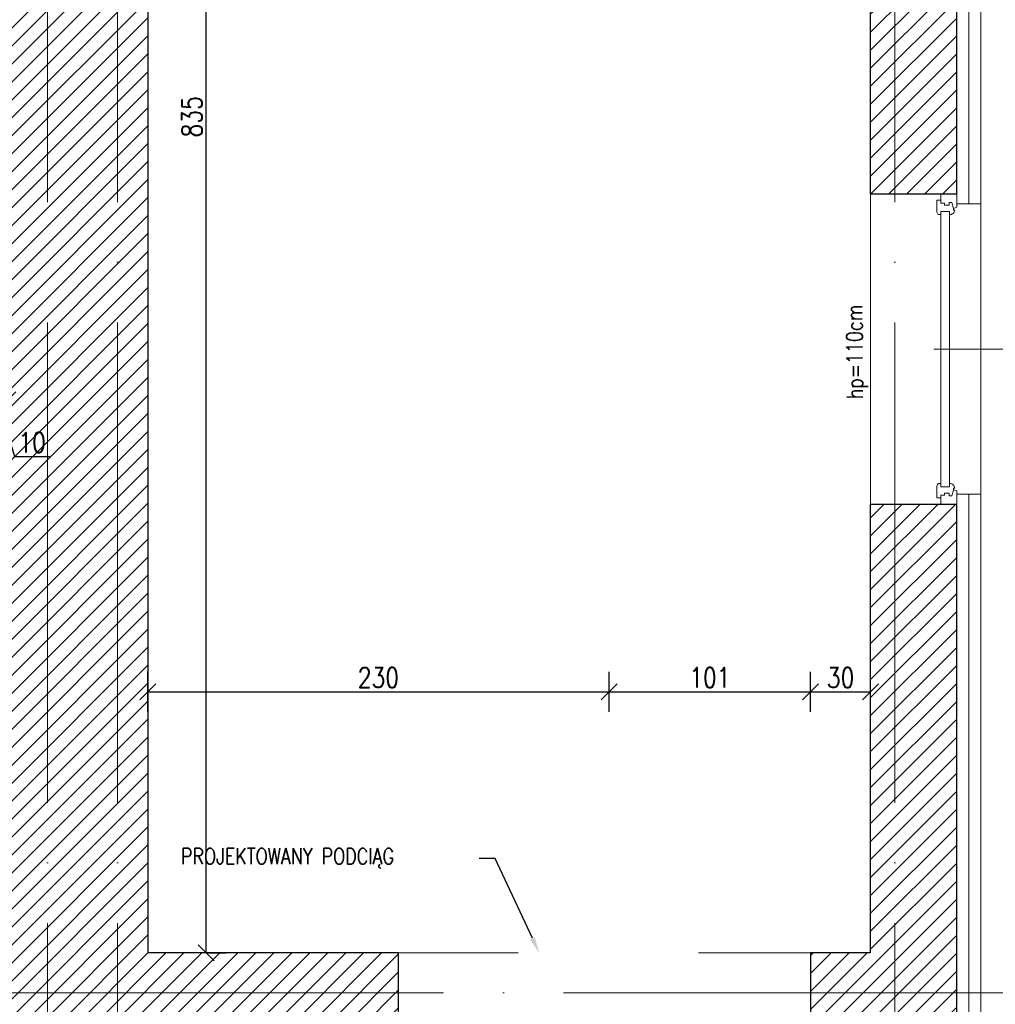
# Model space of a CAD drawing. Header units: millimetres. Extents: x -66901 to 936319, y -323998 to 488548.
# Tile 52 of 84: x 747859 to 752732, y 77035 to 81952. Entities that reach past the tile are written whole.
import ezdxf
from ezdxf import colors
from ezdxf.entities.mleader import LeaderData, LeaderLine
from ezdxf.lldxf.tags import DXFTag
from ezdxf.math import Vec2, Vec3

# ---------------------------------------------------------------- set-up
doc = ezdxf.new("R2010")
doc.units = ezdxf.units.MM
doc.header["$LTSCALE"] = 5
doc.header["$MEASUREMENT"] = 0
doc.linetypes.add('ACAD_ISO03W100', pattern=[30, 12, -18])
doc.linetypes.add('ACAD_ISO04W100', pattern=[30, 24, -3, 0, -3])
for name, color, linetype, lineweight, true_color in [('A_DZIAŁOWA_PROJEKTOWANE', 7, 'Continuous', 18, 0x007cb0), ('A_HATCH', 7, 'Continuous', 5, 0x999999), ('A_IZOLEACJA TERMI_PROJEKTOWANA', 7, 'Continuous', 15, 0x6093ac)]:
    doc.layers.add(name, color=color, linetype=linetype, lineweight=lineweight, true_color=true_color)
for name, color, linetype, lineweight in [('A_KONST_ISTNIEJĄCE', 83, 'Continuous', 25), ('A_OPISY', 44, 'Continuous', 9), ('A_OSIE KONSTRUKCYJNE', 150, 'ACAD_ISO04W100', 5), ('A_STOLARKA OKIENNA', 141, 'Continuous', 15), ('A_WIDOK', 141, 'Continuous', 13), ('A_WIDOK-NAD', 221, 'DASHED', 13), ('A_WYMIAROWANIE', 7, 'Continuous', 9)]:
    doc.layers.add(name, color=color, linetype=linetype, lineweight=lineweight)
doc.layers.add('A_NIEWIDOCZNE  POMOCNICZE', color=252, linetype='ACAD_ISO03W100', lineweight=5, plot=False)
doc.layers.add('K-S$UPY', color=4, linetype='Continuous')
doc.styles.get("Standard").update_dxf_attribs({"font": 'simplex.shx', "width": 0.8})
doc.linetypes.add('BATTING', pattern='A,0.0001,-0.1,[134,ltypeshp.shx,S=0.1,R=0,X=-0.1,Y=0],-0.2,[134,ltypeshp.shx,S=0.1,R=180,X=0.1,Y=0],-0.1', length=0.4001)
tags = doc.linetypes.add('DASHED', pattern=[0.75, 0.5, -0.25]).pattern_tags.tags
tags[6:7] = [DXFTag(74, 4), DXFTag(75, 0), DXFTag(340, '0'), DXFTag(46, 1.0), DXFTag(50, 0.0), DXFTag(44, 0.0), DXFTag(45, 0.0)]
tags[4:5] = [DXFTag(74, 4), DXFTag(75, 0), DXFTag(340, '0'), DXFTag(46, 1.0), DXFTag(50, 0.0), DXFTag(44, 0.0), DXFTag(45, 0.0)]
doc.dimstyles.new('1 do 100', dxfattribs={"dimtxt": 10, "dimasz": 8, "dimexe": 10, "dimexo": 10, "dimgap": 2, "dimtad": 1, "dimdec": 0, "dimtxsty": 'Standard', "dimblk": 'OBLIQUE', "dimcen": 2.5, "dimadec": 0, "dimazin": 0, "dimtfac": 1, "dimtdec": 0, "dimtmove": 0, "dimatfit": 3, "dimldrblk": 'OBLIQUE', "dimfxl": 10, "dimfxlon": 1, "dimarcsym": 0})

# ---------------------------------------------------------------- blocks, each defined once
blk = doc.blocks.new('*U607')
for p, q in [((45, 0), (45, -8)), ((45, 0), (51.68, 0)), ((45, 0), (45, -8)), ((51.68, 0), (52.26, -1.55)), ((193.32, 0), (192.74, -1.55)), ((200, 0), (193.32, 0)), ((200, 0), (200, -8)), ((49.24, -2.4), (52.26, -1.55)), ((49.24, -3.73), (49.24, -2.4)), ((50.61, -3.73), (49.24, -3.73)), ((50.61, -6.06), (50.61, -3.73)), ((52.26, -1.55), (53.11, -1.55)), ((53.11, -1.55), (53.01, -1.01)), ((53.75, -7.98), (53.75, -3.66)), ((53.75, -3.66), (55.38, -3.66)), ((191.25, -3.66), (189.62, -3.66)), ((191.25, -7.98), (191.25, -3.66)), ((191.89, -1.55), (191.99, -1.01)), ((192.74, -1.55), (191.89, -1.55)), ((195.76, -2.4), (192.74, -1.55)), ((194.39, -6.06), (194.39, -3.73)), ((194.39, -3.73), (195.76, -3.73)), ((195.76, -3.73), (195.76, -2.4)), ((45, -8), (48.2, -8)), ((48.2, -8), (48.2, -9.92)), ((48.2, -8), (49.59, -8)), ((49.59, -8), (49.59, -6.06)), ((49.59, -6.06), (50.61, -6.06)), ((55.34, -7.98), (53.75, -7.98)), ((55.34, -9.03), (55.34, -7.98)), ((189.66, -9.03), (189.66, -7.98)), ((189.66, -7.98), (191.25, -7.98)), ((195.41, -6.06), (194.39, -6.06)), ((195.41, -8), (195.41, -6.06)), ((196.8, -8), (195.41, -8)), ((200, -8), (196.8, -8)), ((196.8, -8), (196.8, -9.92)), ((48.2, -9.92), (54.06, -9.92)), ((196.8, -9.92), (190.94, -9.92))]:
    blk.add_line(p, q)
blk.add_lwpolyline([(53.75, -3.66), (191.25, -3.66), (191.25, -7.98), (53.75, -7.98)], close=True)
for centre, radius, start, end in [((52.87, -3.52), 2.51, 356.8105, 86.8105), ((192.13, -3.52), 2.51, 93.1895, 183.1895), ((53.97, -8.42), 1.5, 273.3553, 335.6854), ((191.03, -8.42), 1.5, 204.3146, 266.6447)]:
    blk.add_arc(centre, radius, start, end)
blk = doc.blocks.new('WARTOŚĆ')
at = {"layer": 'A_OPISY'}
blk.add_line((0, 0), (0, 73.97), dxfattribs=at)
blk.add_circle((0, 88.12), 14.15, dxfattribs=at)
blk.add_attdef('OZ', (-9.99, 82.42), '', height=10, dxfattribs=at)
for tag, p in [('S', (-4.03, 32.64)), ('H', (15.09, 32.64))]:
    blk.add_attdef(tag, p, '', height=10, rotation=90, dxfattribs=at)
blk = doc.blocks.new('OSI')
at = {"layer": 'A_OSIE KONSTRUKCYJNE', "ltscale": 2}
for p, q in [((18349.85, 22227.01), (18349.85, 19966.92)), ((18384.92, 22227.01), (18384.92, 19966.92)), ((18773.03, 22227.01), (18773.03, 19966.92)), ((18307.7, 20992.12), (19027.17, 20992.12))]:
    blk.add_line(p, q, dxfattribs=at)
blk = doc.blocks.new('_Oblique')
at = {"color": 0, "linetype": 'ByBlock', "lineweight": -2}
blk.add_line((-0.5, -0.5), (0.5, 0.5), dxfattribs=at)
blk = doc.blocks.new('*D431')
at = {"layer": 'A_WYMIAROWANIE', "color": 0, "lineweight": -2, "ltscale": 2, "transparency": 16777216}
for p, q in [((15860.96, 19138.66), (15880.96, 19138.66)), ((15870.96, 19138.66), (15870.96, 19010.66)), ((15860.96, 19010.66), (15880.96, 19010.66))]:
    blk.add_line(p, q, dxfattribs=at)
at = {"layer": 'Defpoints', "color": 0, "ltscale": 2, "transparency": 16777216}
for p in [(15776.26, 19138.66), (15776.26, 19010.66), (15870.96, 19010.66)]:
    blk.add_point(p, dxfattribs=at)
at = {"layer": 'A_WYMIAROWANIE', "color": 0, "lineweight": -2, "ltscale": 2, "transparency": 16777216, "xscale": 8, "yscale": 8, "zscale": 8}
for p, rotation in [((15870.96, 19138.66), 90), ((15870.96, 19010.66), 270)]:
    blk.add_blockref('_Oblique', p, dxfattribs=dict(at, rotation=rotation))
at = {"layer": 'A_WYMIAROWANIE', "color": 0, "ltscale": 2, "transparency": 16777216, "insert": (15863.85, 19074.66), "char_height": 10, "attachment_point": 5, "rotation": 90}
blk.add_mtext('128', dxfattribs=at)
blk = doc.blocks.new('*D432')
at = {"layer": 'A_WYMIAROWANIE', "color": 0, "lineweight": -2, "ltscale": 2, "transparency": 16777216}
for p, q in [((15860.96, 19010.66), (15880.96, 19010.66)), ((15870.96, 19010.66), (15870.96, 18865.66)), ((15860.96, 18865.66), (15880.96, 18865.66))]:
    blk.add_line(p, q, dxfattribs=at)
at = {"layer": 'Defpoints', "color": 0, "ltscale": 2, "transparency": 16777216}
for p in [(15776.26, 19010.66), (15776.26, 18865.66), (15870.96, 18865.66)]:
    blk.add_point(p, dxfattribs=at)
at = {"layer": 'A_WYMIAROWANIE', "color": 0, "lineweight": -2, "ltscale": 2, "transparency": 16777216, "xscale": 8, "yscale": 8, "zscale": 8}
for p, rotation in [((15870.96, 19010.66), 90), ((15870.96, 18865.66), 270)]:
    blk.add_blockref('_Oblique', p, dxfattribs=dict(at, rotation=rotation))
at = {"layer": 'A_WYMIAROWANIE', "color": 0, "ltscale": 2, "transparency": 16777216, "insert": (15863.85, 18938.16), "char_height": 10, "attachment_point": 5, "rotation": 90}
blk.add_mtext('145', dxfattribs=at)
blk = doc.blocks.new('*D433')
at = {"layer": 'A_WYMIAROWANIE', "color": 0, "lineweight": -2, "ltscale": 2, "transparency": 16777216}
for p, q in [((15860.96, 18865.66), (15880.96, 18865.66)), ((15870.96, 18865.66), (15870.96, 18154.66)), ((15860.96, 18154.66), (15880.96, 18154.66))]:
    blk.add_line(p, q, dxfattribs=at)
at = {"layer": 'Defpoints', "color": 0, "ltscale": 2, "transparency": 16777216}
for p in [(15776.26, 18865.66), (15776.26, 18154.66), (15870.96, 18154.66)]:
    blk.add_point(p, dxfattribs=at)
at = {"layer": 'A_WYMIAROWANIE', "color": 0, "lineweight": -2, "ltscale": 2, "transparency": 16777216, "xscale": 8, "yscale": 8, "zscale": 8}
for p, rotation in [((15870.96, 18865.66), 90), ((15870.96, 18154.66), 270)]:
    blk.add_blockref('_Oblique', p, dxfattribs=dict(at, rotation=rotation))
at = {"layer": 'A_WYMIAROWANIE', "color": 0, "ltscale": 2, "transparency": 16777216, "insert": (15863.94, 18510.16), "char_height": 10, "attachment_point": 5, "rotation": 90}
blk.add_mtext('711', dxfattribs=at)
blk = doc.blocks.new('*D437')
at = {"layer": 'A_WYMIAROWANIE', "color": 0, "lineweight": -2, "ltscale": 2, "transparency": 16777216}
for p, q in [((15886.32, 19211.16), (15906.32, 19211.16)), ((15896.32, 19211.16), (15896.32, 18938.16)), ((15886.32, 18938.16), (15906.32, 18938.16))]:
    blk.add_line(p, q, dxfattribs=at)
at = {"layer": 'Defpoints', "color": 0, "ltscale": 2, "transparency": 16777216}
for p in [(15789.85, 19211.16), (15776.26, 18938.16), (15896.32, 18938.16)]:
    blk.add_point(p, dxfattribs=at)
at = {"layer": 'A_WYMIAROWANIE', "color": 0, "lineweight": -2, "ltscale": 2, "transparency": 16777216, "xscale": 8, "yscale": 8, "zscale": 8}
for p, rotation in [((15896.32, 19211.16), 90), ((15896.32, 18938.16), 270)]:
    blk.add_blockref('_Oblique', p, dxfattribs=dict(at, rotation=rotation))
at = {"layer": 'A_WYMIAROWANIE', "color": 0, "ltscale": 2, "transparency": 16777216, "insert": (15889.21, 19074.66), "char_height": 10, "attachment_point": 5, "rotation": 90}
blk.add_mtext('273', dxfattribs=at)
blk = doc.blocks.new('*D438')
at = {"layer": 'A_WYMIAROWANIE', "color": 0, "lineweight": -2, "ltscale": 2, "transparency": 16777216}
for p, q in [((15886.32, 18938.16), (15906.32, 18938.16)), ((15896.32, 18938.16), (15896.32, 18616.66)), ((15886.32, 18616.66), (15906.32, 18616.66))]:
    blk.add_line(p, q, dxfattribs=at)
at = {"layer": 'Defpoints', "color": 0, "ltscale": 2, "transparency": 16777216}
for p in [(15776.26, 18938.16), (15792.15, 18616.66), (15896.32, 18616.66)]:
    blk.add_point(p, dxfattribs=at)
at = {"layer": 'A_WYMIAROWANIE', "color": 0, "lineweight": -2, "ltscale": 2, "transparency": 16777216, "xscale": 8, "yscale": 8, "zscale": 8}
for p, rotation in [((15896.32, 18938.16), 90), ((15896.32, 18616.66), 270)]:
    blk.add_blockref('_Oblique', p, dxfattribs=dict(at, rotation=rotation))
at = {"layer": 'A_WYMIAROWANIE', "color": 0, "ltscale": 2, "transparency": 16777216, "insert": (15889.21, 18777.41), "char_height": 10, "attachment_point": 5, "rotation": 90}
blk.add_mtext('322', dxfattribs=at)
blk = doc.blocks.new('*D511')
at = {"layer": 'A_WYMIAROWANIE', "color": 0, "lineweight": -2, "ltscale": 2, "transparency": 16777216}
for p, q in [((15360.26, 18756.99), (15360.26, 18776.99)), ((15590.62, 18756.99), (15590.62, 18776.99)), ((15360.26, 18766.99), (15590.62, 18766.99))]:
    blk.add_line(p, q, dxfattribs=at)
at = {"layer": 'Defpoints', "color": 0, "ltscale": 2, "transparency": 16777216}
for p in [(15590.62, 18766.99), (15360.26, 18672.7), (15590.62, 18636.66)]:
    blk.add_point(p, dxfattribs=at)
at = {"layer": 'A_WYMIAROWANIE', "color": 0, "lineweight": -2, "ltscale": 2, "transparency": 16777216, "xscale": 8, "yscale": 8, "zscale": 8, "rotation": 180}
blk.add_blockref('_Oblique', (15360.26, 18766.99), dxfattribs=at)
at = {"layer": 'A_WYMIAROWANIE', "color": 0, "lineweight": -2, "ltscale": 2, "transparency": 16777216, "xscale": 8, "yscale": 8, "zscale": 8}
blk.add_blockref('_Oblique', (15590.62, 18766.99), dxfattribs=at)
at = {"layer": 'A_WYMIAROWANIE', "color": 0, "ltscale": 2, "transparency": 16777216, "insert": (15475.44, 18774.1), "char_height": 10, "attachment_point": 5}
blk.add_mtext('230', dxfattribs=at)
blk = doc.blocks.new('*D512')
at = {"layer": 'A_WYMIAROWANIE', "color": 0, "lineweight": -2, "ltscale": 2, "transparency": 16777216}
for p, q in [((15590.62, 18756.99), (15590.62, 18776.99)), ((15691.26, 18756.99), (15691.26, 18776.99)), ((15590.62, 18766.99), (15691.26, 18766.99))]:
    blk.add_line(p, q, dxfattribs=at)
at = {"layer": 'Defpoints', "color": 0, "ltscale": 2, "transparency": 16777216}
for p in [(15691.26, 18766.99), (15590.62, 18636.66), (15691.26, 18611.22)]:
    blk.add_point(p, dxfattribs=at)
at = {"layer": 'A_WYMIAROWANIE', "color": 0, "lineweight": -2, "ltscale": 2, "transparency": 16777216, "xscale": 8, "yscale": 8, "zscale": 8, "rotation": 180}
blk.add_blockref('_Oblique', (15590.62, 18766.99), dxfattribs=at)
at = {"layer": 'A_WYMIAROWANIE', "color": 0, "lineweight": -2, "ltscale": 2, "transparency": 16777216, "xscale": 8, "yscale": 8, "zscale": 8}
blk.add_blockref('_Oblique', (15691.26, 18766.99), dxfattribs=at)
at = {"layer": 'A_WYMIAROWANIE', "color": 0, "ltscale": 2, "transparency": 16777216, "insert": (15640.94, 18774.1), "char_height": 10, "attachment_point": 5}
blk.add_mtext('101', dxfattribs=at)
blk = doc.blocks.new('*D513')
at = {"layer": 'A_WYMIAROWANIE', "color": 0, "lineweight": -2, "ltscale": 2, "transparency": 16777216}
for p, q in [((15691.26, 18756.99), (15691.26, 18776.99)), ((15721.26, 18756.99), (15721.26, 18776.99)), ((15691.26, 18766.99), (15721.26, 18766.99))]:
    blk.add_line(p, q, dxfattribs=at)
at = {"layer": 'Defpoints', "color": 0, "ltscale": 2, "transparency": 16777216}
for p in [(15721.26, 18766.99), (15721.26, 18644.01), (15691.26, 18611.22)]:
    blk.add_point(p, dxfattribs=at)
at = {"layer": 'A_WYMIAROWANIE', "color": 0, "lineweight": -2, "ltscale": 2, "transparency": 16777216, "xscale": 8, "yscale": 8, "zscale": 8, "rotation": 180}
blk.add_blockref('_Oblique', (15691.26, 18766.99), dxfattribs=at)
at = {"layer": 'A_WYMIAROWANIE', "color": 0, "lineweight": -2, "ltscale": 2, "transparency": 16777216, "xscale": 8, "yscale": 8, "zscale": 8}
blk.add_blockref('_Oblique', (15721.26, 18766.99), dxfattribs=at)
at = {"layer": 'A_WYMIAROWANIE', "color": 0, "ltscale": 2, "transparency": 16777216, "insert": (15706.26, 18774.1), "char_height": 10, "attachment_point": 5}
blk.add_mtext('30', dxfattribs=at)
blk = doc.blocks.new('*D514')
at = {"layer": 'A_WYMIAROWANIE', "color": 0, "lineweight": -2, "ltscale": 2, "transparency": 16777216}
for p, q in [((15379.41, 19471.66), (15399.41, 19471.66)), ((15389.41, 18636.66), (15389.41, 19471.66)), ((15389.41, 18636.66), (15399.41, 18636.66))]:
    blk.add_line(p, q, dxfattribs=at)
at = {"layer": 'Defpoints', "color": 0, "ltscale": 2, "transparency": 16777216}
for p in [(15360.26, 19471.66), (15389.41, 19471.66), (15380.8, 18636.66)]:
    blk.add_point(p, dxfattribs=at)
at = {"layer": 'A_WYMIAROWANIE', "color": 0, "lineweight": -2, "ltscale": 2, "transparency": 16777216, "xscale": 8, "yscale": 8, "zscale": 8}
for p, rotation in [((15389.41, 19471.66), 90), ((15389.41, 18636.66), 270)]:
    blk.add_blockref('_Oblique', p, dxfattribs=dict(at, rotation=rotation))
at = {"layer": 'A_WYMIAROWANIE', "color": 0, "ltscale": 2, "transparency": 16777216, "insert": (15382.3, 19054.16), "char_height": 10, "attachment_point": 5, "rotation": 90}
blk.add_mtext('835', dxfattribs=at)
blk = doc.blocks.new('*D549')
at = {"layer": 'A_WYMIAROWANIE', "color": 0, "lineweight": -2, "ltscale": 2, "transparency": 16777216}
for p, q in [((15280.26, 18922.79), (15280.26, 18902.79)), ((15290.26, 18922.79), (15290.26, 18902.79)), ((15280.26, 18912.79), (15290.26, 18912.79)), ((15285.26, 18912.79), (15293.75, 18884.47)), ((15293.75, 18884.47), (15311.1, 18884.47))]:
    blk.add_line(p, q, dxfattribs=at)
at = {"layer": 'Defpoints', "color": 0, "ltscale": 2, "transparency": 16777216}
for p in [(15280.26, 18933.66), (15290.26, 18933.66), (15290.26, 18912.79)]:
    blk.add_point(p, dxfattribs=at)
at = {"layer": 'A_WYMIAROWANIE', "color": 0, "lineweight": -2, "ltscale": 2, "transparency": 16777216, "xscale": 8, "yscale": 8, "zscale": 8, "rotation": 180}
blk.add_blockref('_Oblique', (15280.26, 18912.79), dxfattribs=at)
at = {"layer": 'A_WYMIAROWANIE', "color": 0, "lineweight": -2, "ltscale": 2, "transparency": 16777216, "xscale": 8, "yscale": 8, "zscale": 8}
blk.add_blockref('_Oblique', (15290.26, 18912.79), dxfattribs=at)
at = {"layer": 'A_WYMIAROWANIE', "color": 0, "ltscale": 2, "transparency": 16777216, "insert": (15302.43, 18891.57), "char_height": 10, "attachment_point": 5}
blk.add_mtext('10', dxfattribs=at)
blk = doc.blocks.new('A$C704C2890')
at = {"layer": 'A_HATCH'}
h = blk.add_hatch(dxfattribs=at)
h.set_pattern_fill('ANSI31', color=256, scale=2)
h.set_pattern_definition([(45, (-15049.4887, -19245.573), (-4.490128, 4.490128), [])])
h.paths.add_polyline_path([(2428, 38), (2345, 38), (2345, 25), (2345, -5), (2385, -5), (2385, -312), (2428, -312)])
h.paths.add_polyline_path([(2428, -467), (2420, -467), (2385, -467), (2385, -585), (2428, -585)])
h.paths.add_polyline_path([(2428, -740), (2385, -740), (2385, -964), (2355, -964), (2355, -1029), (2385, -1029), (2385, -1391), (2024, -1391), (2000, -1391), (1958, -1391), (1958, -1434), (2428, -1434)])
h.paths.add_polyline_path([(1995, 38), (1888, 38), (1888, -3), (1919, -3), (1919, -129), (1962, -129), (1962, -5), (1995, -5)])
h.paths.add_polyline_path([(2149, -1029), (2149, -964), (2024, -964), (2024, -172), (2024, -129), (1919, -129), (1873, -129), (1873, -172), (1954, -172), (1954, -1142), (2024, -1142), (2024, -1029)])
at = {"layer": 'A_IZOLEACJA TERMI_PROJEKTOWANA', "ltscale": 2}
for p, q in [((2440, -590), (2428, -590)), ((2440, -735), (2428, -735))]:
    blk.add_line(p, q, dxfattribs=at)
at = {"layer": 'A_IZOLEACJA TERMI_PROJEKTOWANA', "linetype": 'BATTING', "ltscale": 14}
for points in [[(2434, -462), (2434, -590)], [(2434, -735), (2434, -1440), (1982, -1440), (1982, -1440)]]:
    blk.add_lwpolyline(points, dxfattribs=at)
at = {"layer": 'A_IZOLEACJA TERMI_PROJEKTOWANA', "ltscale": 2}
for points in [[(2440, -462), (2440, -590)], [(2440, -735), (2440, -1446), (1982, -1446)]]:
    blk.add_lwpolyline(points, dxfattribs=at)
at = {"layer": 'A_KONST_ISTNIEJĄCE', "ltscale": 2}
for p, q in [((2024, -172), (2024, -964)), ((2385, -585), (2385, -467)), ((2385, -585), (2428, -585)), ((2385, -964), (2385, -740)), ((2385, -740), (2428, -740)), ((2149, -964), (2024, -964)), ((2149, -964), (2149, -1029)), ((2385, -964), (2355, -964)), ((2355, -964), (2355, -1029))]:
    blk.add_line(p, q, dxfattribs=at)
for points in [[(2428, -585), (2428, -467)], [(1958, -1391), (1958, -1434), (2428, -1434), (2428, -740)]]:
    blk.add_lwpolyline(points, dxfattribs=at)
at = {"layer": 'A_NIEWIDOCZNE  POMOCNICZE', "ltscale": 2}
blk.add_lwpolyline([(1962, -5), (2385, -5), (2385, -964), (2355, -964), (2355, -1029), (2385, -1029), (2385, -1391), (2149, -1391), (2149, -964), (2024, -964), (2024, -129), (1962, -129), (1962, -5)], dxfattribs=at)
at = {"layer": 'A_WIDOK', "ltscale": 2}
for p, q in [((2385, -585), (2385, -740)), ((2440, -590), (2440, -735))]:
    blk.add_line(p, q, dxfattribs=at)
at = {"layer": 'A_WIDOK-NAD', "color": 144, "linetype": 'ACAD_ISO03W100'}
blk.add_line((2149, -964), (2355, -964), dxfattribs=at)
at = {"layer": 'A_OPISY', "color": 144, "transparency": 33554559}
ref = blk.add_blockref('WARTOŚĆ', (2416.6, -662.5), dxfattribs=dict(at, rotation=270))
ref.add_attrib('S', '155', (2455.77, -658.47), dxfattribs={"color": 0, "height": 10})
ref.add_attrib('H', '155', (2453.82, -677.59), dxfattribs={"color": 0, "height": 10})
ref.add_attrib('OZ', 'O', (2498.88, -652.51), dxfattribs={"color": 0, "height": 10, "rotation": 270})
at = {"layer": 'A_OSIE KONSTRUKCYJNE'}
blk.add_blockref('OSI', (-16376.03, -21976.12), dxfattribs=at)
at = {"layer": 'A_STOLARKA OKIENNA', "transparency": 33554559, "xscale": -1, "rotation": 270}
blk.add_blockref('*U607', (2428, -785), dxfattribs=at)
at = {"layer": 'A_OPISY', "transparency": 33554559, "insert": (2378.29, -663.91), "char_height": 8, "width": 44.3905, "attachment_point": 5, "rotation": 90.4248}
blk.add_mtext('hp=110cm', dxfattribs=at)
at = {"layer": 'A_OPISY'}
for tag, p in [('90+15', (1523.57, -388.18)), ('200', (1523.57, -407.04))]:
    blk.add_attdef(tag, p, '', height=9.86, dxfattribs=at)
blk.add_attdef('OZ', (1572.64, -382.31), '', height=9.86, rotation=270, dxfattribs=at)
at = {"layer": 'A_WYMIAROWANIE', "ltscale": 2}
dim = blk.add_linear_dim(base=(2053.15, -129), p1=(2044.55, -964), p2=(2024, -129), angle=90, dimstyle='1 do 100', dxfattribs=at)
dim.commit()
dim.dimension.update_dxf_attribs({"geometry": '*D514', "text_midpoint": (2046.04, -546.5), "insert": (-13336.26, -19600.66)})
for base, p1, p2, picture, middle, set_off in [((2560.06, -662.5), (2453.59, -389.5), (2440, -662.5), '*D437', (2552.95, -526), (-13336.26, -19600.66)), ((2534.7, -590), (2440, -462), (2440, -590), '*D431', (2527.59, -526), (-13336.26, -19600.66)), ((2534.7, -735), (2440, -590), (2440, -735), '*D432', (2527.59, -662.5), (-13336.26, -19600.66)), ((2560.05778715, -984), (2440, -662.5), (2455.89348346, -984), '*D438', (2552.94864664, -823.25), (-13336.25854956, -19600.66011344)), ((2534.7, -1446), (2440, -735), (2440, -1446), '*D433', (2527.68, -1090.5), (-13336.26, -19600.66))]:
    dim = blk.add_linear_dim(base=base, p1=p1, p2=p2, angle=90, dimstyle='1 do 100', override={"dimtmove": 1}, dxfattribs=at)
    dim.commit()
    dim.dimension.update_dxf_attribs({"geometry": picture, "text_midpoint": middle, "insert": set_off})
for base, p1, p2, picture, middle in [((1954, -687.87), (1944, -667), (1954, -667), '*D549', (1959.5, -709.09)), ((2355, -833.67), (2254.36, -964), (2355, -989.44), '*D512', (2304.68, -826.56)), ((2385, -833.67), (2355, -989.44), (2385, -956.65), '*D513', (2370, -826.56))]:
    dim = blk.add_linear_dim(base=base, p1=p1, p2=p2, dimstyle='1 do 100', override={"dimtmove": 1}, dxfattribs=at)
    dim.commit()
    dim.dimension.update_dxf_attribs({"geometry": picture, "text_midpoint": middle, "insert": (-13336.26, -19600.66)})
dim = blk.add_linear_dim(base=(2254.36, -833.67), p1=(2024, -927.96), p2=(2254.36, -964), dimstyle='1 do 100', dxfattribs=at)
dim.commit()
dim.dimension.update_dxf_attribs({"geometry": '*D511', "text_midpoint": (2139.18, -826.56), "insert": (-13336.26, -19600.66)})
at = {"layer": 'A_DZIAŁOWA_PROJEKTOWANE', "ltscale": 2}
ml = blk.add_multileader_mtext('Standard', dxfattribs=at)
ml.set_content('PROJEKTOWANY PODCIĄG', color=256)
ml.set_leader_properties()
ml.build(insert=Vec2(0, 0))
ml.multileader.update_dxf_attribs({"arrow_head_size": 8})
ctx = ml.context
ctx.base_point, ctx.char_height, ctx.arrow_head_size, ctx.plane_origin = Vec3(2064.42, -916.94), 8, 8, Vec3(2088.3, -932.09)
notes = []
notes.append((ctx, [(0, (1, 1, 0), (2197.41, -916.94), (-1, 0), 8, [(0, [(2219.45, -964)], 0, [])])]))
ctx.mtext.insert, ctx.mtext.width, ctx.mtext.defined_height, ctx.mtext.flow_direction = Vec3(2040.56, -911.77), 189.5849, 56.48, 5
for ctx, leaders in notes:
    for number, flags, end, landing, length, lines in leaders:
        leader = LeaderData()
        leader.index, (leader.has_last_leader_line, leader.has_dogleg_vector, leader.attachment_direction) = number, flags
        leader.last_leader_point, leader.dogleg_vector, leader.dogleg_length = Vec3(end), Vec3(landing), length
        for number, points, colour, breaks in lines:
            line = LeaderLine()
            line.index, line.vertices, line.color, line.breaks = number, Vec3.list(points), colors.encode_raw_color(colour), breaks
            leader.lines.append(line)
        ctx.leaders.append(leader)

msp = doc.modelspace()

# ---------------------------------------------------------------- block references
at = {"layer": 'K-S$UPY', "xscale": 10, "yscale": 10, "zscale": 10}
msp.add_blockref('A$C704C2890', (728259, 86931.848), dxfattribs=at)

doc.saveas('drawing.dxf')
